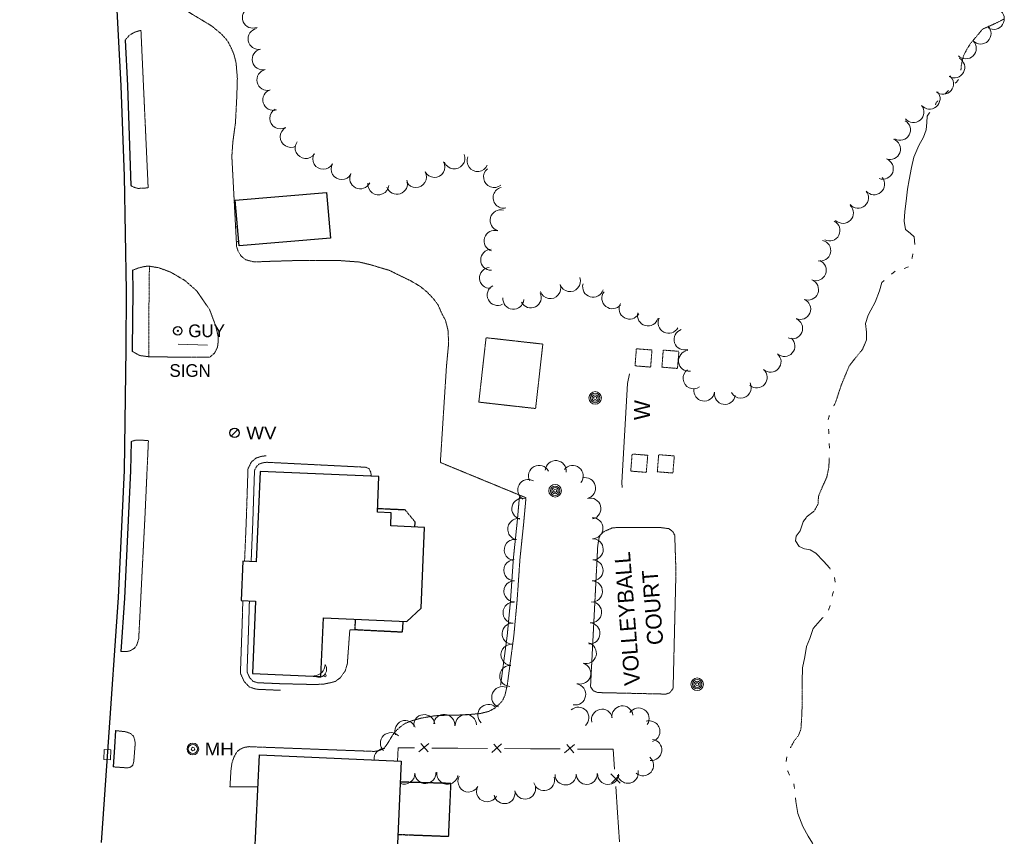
# Model space of a CAD drawing. Extents: x 386588 to 390135, y 96998 to 113606.
# Tile 36 of 93: x 387888 to 388262, y 100206 to 100516. Entities that reach past the tile are written whole.
import ezdxf
from ezdxf.enums import TextEntityAlignment as Align

# ---------------------------------------------------------------- set-up
doc = ezdxf.new("R2010")
doc.units = 0
doc.header["$MEASUREMENT"] = 0
for name, pattern in [('Wisdot3', [0.1875, 0.125, -0.0625]), ('Wisdot5', [0.1, 0.05, -0.05]), ('Wisdot6', [0.375, 0.125, -0.0625, 0.03125, -0.0625, 0.03125, -0.0625])]:
    doc.linetypes.add(name, pattern=pattern)
for name, color, linetype, lineweight in [('E_BLD', 241, 'Continuous', 25), ('E_DRN', 40, 'Continuous', 15), ('E_DWY', 2, 'Wisdot3', 15), ('E_LAND_Vegetation', 3, 'Continuous', 15), ('E_MISCPROP', 30, 'Continuous', 15), ('E_MISCPROP_HvyDash', 241, 'Wisdot3', 25), ('E_MISCPROP_Railing', 30, 'Continuous', 15), ('E_MISCPROP_Solid', 241, 'Continuous', 15), ('E_PATH_Sidewalk', 2, 'Wisdot5', 15), ('E_RDWY', 21, 'Continuous', 25), ('E_SGN', 21, 'Continuous', 15), ('E_UTL_EGuyWire', 200, 'Continuous', 25), ('E_UTL_MH', 30, 'Continuous', 15), ('E_UTL_W', 5, 'Continuous', 25), ('E_WTR', 4, 'Wisdot6', 15), ('E_WTR_Elevations', 4, 'Continuous', 15)]:
    doc.layers.add(name, color=color, linetype=linetype, lineweight=lineweight)
doc.styles.add('Style-dot_font5', font='dot_font5.shx')
doc.styles.add('Style-IGR_FONT_0', font='dot_font15.shx')

# ---------------------------------------------------------------- blocks, each defined once
blk = doc.blocks.new('GUY')
at = {"layer": 'E_UTL_EGuyWire'}
for radius in [4, 0.5]:
    blk.add_circle((0, 0), radius, dxfattribs=at)
at = {"layer": 'E_UTL_EGuyWire', "style": 'Style-dot_font5'}
blk.add_text('GUY', height=12, dxfattribs=at).set_placement((10, 0), align=Align.MIDDLE_LEFT)
blk = doc.blocks.new('INLET')
at = {"layer": 'E_DRN', "flags": 128}
blk.add_lwpolyline([(-7.5, 10), (7.5, 10), (7.5, 0), (-7.5, 0)], close=True, dxfattribs=at)
blk = doc.blocks.new('MH')
at = {"layer": 'E_UTL_MH'}
for radius in [5, 4, 1.5]:
    blk.add_circle((0, 0), radius, dxfattribs=at)
at = {"layer": 'E_UTL_MH', "style": 'Style-dot_font5', "width": 1.111111}
blk.add_text('MH', height=10.8, dxfattribs=at).set_placement((10, 0), align=Align.MIDDLE_LEFT)
blk = doc.blocks.new('POLE')
at = {"layer": 'E_MISCPROP'}
for radius in [4.46, 3.35, 2.23, 1.12]:
    blk.add_circle((0, 0), radius, dxfattribs=at)
blk = doc.blocks.new('SDSH')
at = {"layer": 'E_MISCPROP_Solid'}
blk.add_circle((0, 0), 1.5, dxfattribs=at)
for centre, radius, start, end in [((-8.6, 8.6), 10.7, 233.5697, 36.4341), ((-14.7, 14.7), 14.7, 268.683, 1.317)]:
    blk.add_arc(centre, radius, start, end, dxfattribs=at)
blk = doc.blocks.new('SIGN')
at = {"layer": 'E_SGN', "lineweight": 13, "style": 'Style-dot_font5'}
blk.add_text('SIGN', height=12, dxfattribs=at).set_placement((0, 0), align=Align.MIDDLE_CENTER)
blk = doc.blocks.new('WV')
at = {"layer": 'E_UTL_W'}
blk.add_line((-2.83, -2.83), (2.83, 2.83), dxfattribs=at)
blk.add_circle((0, 0), 4, dxfattribs=at)
at = {"layer": 'E_UTL_W', "style": 'Style-dot_font5', "width": 1.111111}
blk.add_text('WV', height=10.8, dxfattribs=at).set_placement((10, 0), align=Align.MIDDLE_LEFT)

msp = doc.modelspace()

# ---------------------------------------------------------------- linework, layer by layer
at = {"layer": 'E_BLD'}
for p, q in [((387970.19, 100447.21), (388004.84, 100450.16)), ((388004.84, 100450.16), (388004.84, 100450.16)), ((388004.84, 100450.16), (388006.31, 100432.88)), ((387971.66, 100429.93), (387970.19, 100447.21)), ((388006.31, 100432.88), (387971.66, 100429.93)), ((388006.31, 100432.88), (388006.31, 100432.88)), ((387971.66, 100429.93), (387971.66, 100429.93)), ((387979.6, 100344.27), (387978.15, 100310.08)), ((388024.69, 100342.36), (387979.6, 100344.27)), ((388024.12, 100328.81), (388024.69, 100342.36)), ((388024.69, 100342.36), (388024.69, 100342.36)), ((388029.39, 100328.59), (388024.12, 100328.81)), ((388024.12, 100328.81), (388024.12, 100328.81)), ((388029.18, 100323.62), (388029.39, 100328.59)), ((388029.39, 100328.59), (388029.39, 100328.59)), ((388042.04, 100323.09), (388029.18, 100323.62)), ((388029.18, 100323.62), (388029.18, 100323.62)), ((388040.77, 100292.4), (388042.04, 100323.09)), ((388042.04, 100323.09), (388042.04, 100323.09)), ((387973.04, 100310.3), (387972.4, 100295.37)), ((387978.15, 100310.08), (387973.04, 100310.3)), ((387973.04, 100310.3), (387973.04, 100310.3)), ((387978.15, 100310.08), (387978.15, 100310.08)), ((387972.4, 100295.37), (387972.4, 100295.37)), ((387972.4, 100295.37), (387977.87, 100295.14)), ((387977.87, 100295.14), (387976.7, 100267.65)), ((388035.35, 100287.38), (388040.77, 100292.4)), ((388002.68, 100266.55), (388003.62, 100288.72)), ((388003.62, 100288.72), (388003.62, 100288.72)), ((388003.62, 100288.72), (388035.35, 100287.38)), ((388035.35, 100287.38), (388035.35, 100287.38)), ((387976.7, 100267.65), (387976.7, 100267.65)), ((387976.7, 100267.65), (388002.68, 100266.55)), ((388002.68, 100266.55), (388002.68, 100266.55)), ((387976.99, 100185.59), (387979.35, 100236.86)), ((387979.35, 100236.86), (387979.35, 100236.86)), ((387979.35, 100236.86), (388033.19, 100234.38)), ((388033.19, 100234.38), (388031.15, 100189.85))]:
    msp.add_line(p, q, dxfattribs=at)
at = {"layer": 'E_DWY', "flags": 128}
for points in [[(388080.52, 100334.33), (388048.02, 100347.72), (388050.34, 100384.17), (388051.17, 100392.97), (388050.91, 100398.02), (388049.99, 100401.57), (388048.57, 100404.26), (388047.17, 100407.47), (388045.58, 100409.64), (388043, 100412.37), (388040.48, 100414.45), (388036.78, 100416.64), (388032.75, 100418.58), (388028.71, 100420.59), (388021.53, 100422.73), (388017.22, 100423.77), (388009.91, 100424.31), (388002.35, 100424.38), (387994.65, 100424.37), (387982.42, 100424), (387977.28, 100423.8), (387974.23, 100424.6), (387972.51, 100425.89), (387971.31, 100427.8), (387970.7, 100429.63), (387968.88, 100463.81), (387969.28, 100469.44), (387970.26, 100476.65), (387970.77, 100486.57), (387970.98, 100493.49), (387970.49, 100499.32), (387969.67, 100502.58), (387968.65, 100504.96), (387967.31, 100507.59), (387964.94, 100510.26), (387961.24, 100513.32), (387941.9, 100524.98), (387938.76, 100526.71), (387935.5, 100527.34), (387932.7, 100527.73), (387929.66, 100528.38), (387927.15, 100529.61)], [(387928.34, 100507.94), (387930.12, 100509.91), (387932.19, 100511.05), (387934.38, 100511.7), (387937.12, 100451.91), (387933.3, 100451.69), (387931.8, 100452.13), (387930.55, 100452.74)], [(387931.15, 100420.63), (387933.43, 100421.5), (387935.69, 100422.07), (387937.35, 100422.23), (387941.19, 100421.58), (387945.7, 100419.91), (387951.01, 100416.79), (387955.53, 100412.86), (387960.42, 100405.78), (387962.76, 100399.54), (387963.74, 100395.35), (387963.62, 100392.8), (387963.4, 100391.32), (387962.29, 100389.19), (387960.48, 100387.63), (387937.74, 100387.78), (387933.91, 100388.29), (387931.08, 100389.88)], [(387930.61, 100355.65), (387932.55, 100356.21), (387934.22, 100356.22), (387937.22, 100356), (387935.98, 100328.72), (387933.53, 100280.71), (387932.74, 100278.31), (387931.97, 100277.29), (387930.46, 100276.35), (387929.19, 100276.01), (387926.81, 100276)], [(387973.71, 100310.27), (387974.33, 100324.85), (387975.01, 100345.3), (387976.28, 100347.9), (387978.09, 100349.41), (387980.21, 100350.06), (387981.85, 100350.27)], [(387976.21, 100310.16), (387976.83, 100324.75), (387977.49, 100344.68), (387978.29, 100346.33), (387979.3, 100347.16), (387980.74, 100347.61), (387982.16, 100347.79)], [(387982.16, 100347.79), (388019.66, 100345.91), (388020.95, 100345.38), (388021.58, 100344.06), (388021.72, 100343.42), (388021.69, 100342.49)], [(388070.89, 100263.27), (388073.42, 100282.24), (388074.66, 100295.52), (388075.75, 100311.45), (388077.17, 100324.99), (388078.03, 100334.56)], [(388073.37, 100262.94), (388075.91, 100281.96), (388077.15, 100295.32), (388078.25, 100311.24), (388079.65, 100324.75), (388080.52, 100334.33)], [(388107.27, 100306.63), (388107.75, 100316.11), (388108.26, 100319.14), (388108.73, 100320.2), (388110.14, 100321.5), (388113.48, 100322.98), (388131.26, 100323.08), (388134.72, 100322.61), (388136.28, 100321.46), (388136.99, 100320.07), (388137.44, 100306.32)], [(388137.44, 100306.32), (388136.37, 100262.07), (388135.15, 100260.35), (388133.6, 100259.84), (388107.7, 100260.42), (388106.03, 100261.13), (388105.02, 100262.63), (388107.27, 100306.63)], [(387987.39, 100261.28), (387978.28, 100261.67), (387975.6, 100262.48), (387973.54, 100264.62), (387972.2, 100267.65), (387972.21, 100269.97), (387972.83, 100287.26), (387973.05, 100295.34)], [(387987.5, 100263.78), (387978.7, 100264.15), (387976.95, 100264.69), (387975.65, 100266.04), (387974.7, 100268.17), (387974.71, 100269.92), (387975.32, 100287.18), (387975.55, 100295.23)], [(387987.5, 100263.78), (388000.39, 100263.47), (388003.86, 100263.65), (388006.49, 100264.2), (388008.19, 100264.65), (388010.09, 100266.07), (388011.94, 100268.71), (388012.71, 100271.33), (388013.66, 100284.2), (388015.61, 100284.21)], [(388051.38, 100251.87), (388057.17, 100251.93), (388063.13, 100252.46), (388066.45, 100253.3), (388068.52, 100254.41), (388070.21, 100255.84), (388071.63, 100257.41), (388072.53, 100259.41), (388073.37, 100262.94)], [(387978.79, 100224.69), (387968.17, 100224.65), (387968.54, 100230.92), (387968.9, 100233.62), (387969.65, 100235.84), (387970.76, 100237.93), (387971.97, 100238.89), (387973.48, 100239.6), (387975.49, 100239.91), (387978.28, 100239.78), (388022.9, 100238.1), (388024.63, 100238.38), (388025.83, 100238.83), (388026.94, 100239.68), (388027.9, 100240.96), (388028.92, 100242.64), (388029.95, 100244.38), (388031.16, 100245.86), (388032.77, 100247.37), (388034.68, 100248.74), (388037.47, 100249.8), (388040.78, 100250.74), (388045.96, 100251.63)], [(388045.96, 100251.63), (388051.38, 100251.87)], [(387924.76, 100245.99), (387928.69, 100245.54), (387930.5, 100244.84), (387931.53, 100243.92), (387931.94, 100242.73), (387932.22, 100241.23), (387931.66, 100234.21), (387931.22, 100232.71), (387930.2, 100232.03), (387929.13, 100231.86), (387923.8, 100232.23)]]:
    msp.add_lwpolyline(points, dxfattribs=at)
msp.add_lwpolyline([(388062.62, 100370.61), (388065.37, 100395.05), (388086.92, 100392.63), (388084.17, 100368.19)], close=True, dxfattribs=at)
at = {"layer": 'E_LAND_Vegetation'}
for centre, radius, start, end in [((387976.9, 100516.49), 4, 112.6246, 292.6246), ((388258.09, 100516), 3.97, 237.5302, 57.5302), ((387979.04, 100508.42), 4, 100.659, 280.659), ((388253.07, 100510.43), 3.97, 224.8333, 44.8333), ((388247.44, 100504.83), 3.97, 224.8333, 44.8333), ((387980.64, 100500.65), 4, 102.8383, 282.8383), ((388243.1, 100497.6), 3.97, 240.9533, 60.9533), ((387982.41, 100492.85), 4, 102.8383, 282.8383), ((388238.83, 100491.38), 3.97, 229.8856, 49.8856), ((387984.63, 100485.3), 4, 106.6447, 286.6447), ((388233.72, 100485.75), 3.97, 219.6989, 39.6989), ((387987.3, 100478.24), 4, 119.4998, 299.4998), ((388227.61, 100480.67), 3.97, 219.6989, 39.6989), ((387991.24, 100471.28), 4, 119.4998, 299.4998), ((388222.48, 100473.91), 3.97, 240.7706, 60.7706), ((388218.69, 100466.61), 3.97, 249.9057, 69.9057), ((387996.91, 100467.04), 4, 145.4543, 325.4543), ((388003.57, 100462.94), 4, 150.8535, 330.8535), ((388053.34, 100463.09), 4, 201.7569, 21.7569), ((388062.14, 100462.1), 4, 156.1736, 336.1736), ((388215.97, 100459.14), 3.97, 249.9057, 69.9057), ((388010.56, 100459.04), 4, 150.8535, 330.8535), ((388045.76, 100459.89), 4, 208.9931, 28.9931), ((388068.41, 100456.05), 4, 129.6256, 309.6256), ((388017.64, 100455.53), 4, 153.5977, 333.5977), ((388038.76, 100456.02), 4, 208.9931, 28.9931), ((388212.66, 100453.26), 3.97, 219.9348, 39.9348), ((388024.51, 100453.26), 4, 173.7714, 353.7714), ((388031.53, 100453.48), 4, 198.7058, 18.7058), ((388072.03, 100448.2), 4, 103.0516, 283.0516), ((388206.56, 100448.16), 3.97, 219.9348, 39.9348), ((388200.82, 100442.41), 3.97, 225.9092, 45.9092), ((388070.91, 100439.55), 4, 74.6134, 254.6134), ((388195.73, 100435.72), 3.97, 242.9248, 62.9248), ((388068.63, 100431.81), 4, 72.6311, 252.6311), ((388192.23, 100428.11), 3.97, 257.3247, 77.3247), ((388067.34, 100424.62), 4, 90.8851, 270.8851), ((388066.85, 100417.72), 3.97, 93.5525, 273.5525), ((388190.53, 100420.65), 3.97, 248.149, 68.149), ((388097.23, 100416.51), 3.97, 199.503, 19.503), ((388069.78, 100411.25), 3.97, 117.2672, 297.2672), ((388089.75, 100413.86), 3.97, 199.503, 19.503), ((388105.99, 100414.38), 3.97, 163.2156, 343.2156), ((388187.58, 100413.28), 3.97, 248.149, 68.149), ((388082.38, 100410.34), 3.97, 206.3153, 26.3153), ((388113.29, 100410.02), 3.97, 142.099, 322.099), ((388075.71, 100409.83), 3.97, 175.062, 355.062), ((388119.84, 100406.07), 3.97, 150.7689, 330.7689), ((388184.61, 100405.95), 3.97, 247.1315, 67.1315), ((388126.82, 100403.48), 3.97, 164.7188, 344.7188), ((388134.64, 100400.69), 3.97, 152.3882, 332.3882), ((388181.52, 100398.62), 3.97, 247.1315, 67.1315), ((388140.71, 100394.37), 3.97, 107.9972, 287.9972), ((388178.61, 100391.9), 3.97, 228.5541, 48.5541), ((388142.41, 100386.28), 3.97, 97.0983, 277.0983), ((388173.35, 100385.94), 3.97, 228.5541, 48.5541), ((388144.13, 100379.66), 3.97, 125.4463, 305.4463), ((388168.1, 100379.99), 3.97, 228.5541, 48.5541), ((388162.05, 100376.1), 3.97, 208.0297, 28.0297), ((388148.17, 100374.98), 3.97, 170.7201, 350.7201), ((388156.01, 100373.71), 3.97, 170.7201, 350.7201), ((388091.83, 100344.44), 4.01, 354.3516, 174.3516), ((388085.48, 100342.6), 4.01, 27.9043, 207.9043), ((388098.22, 100342.59), 4.01, 321.112, 141.112), ((388081.37, 100337.25), 4.01, 59.9265, 239.9265), ((388102.93, 100337.98), 4.01, 284.4001, 104.4001), ((388079.17, 100330.13), 4.01, 75.7531, 255.7531), ((388104.92, 100330.22), 4.01, 284.4001, 104.4001), ((388077.58, 100322.45), 4.01, 80.69, 260.69), ((388105.74, 100322.76), 4.01, 270.5378, 90.5378), ((388076.29, 100314.54), 4.01, 80.69, 260.69), ((388105.82, 100314.75), 4.01, 270.5378, 90.5378), ((388076.11, 100306.86), 4.01, 90.3713, 270.3713), ((388105.75, 100306.8), 4.01, 268.5219, 88.5219), ((388076.16, 100298.85), 4.01, 90.3713, 270.3713), ((388105.54, 100298.79), 4.01, 268.5219, 88.5219), ((388075.81, 100290.75), 4.01, 87.405, 267.405), ((388105.2, 100290.88), 4.01, 265.8156, 85.8156), ((388075.44, 100282.75), 4.01, 87.405, 267.405), ((388104.61, 100282.89), 4.01, 265.8156, 85.8156), ((388075.01, 100274.73), 4.01, 86.8817, 266.8817), ((388103.23, 100275.4), 4.01, 254.8046, 74.8046), ((388074.58, 100266.73), 4.01, 86.8817, 266.8817), ((388101.13, 100267.67), 4.01, 254.6961, 74.6961), ((388071.53, 100258.69), 4.01, 68.4966, 248.4966), ((388099.17, 100259.73), 4.01, 260.1114, 80.1114), ((388066.24, 100251.92), 4.01, 48.1749, 228.1749), ((388100.39, 100250.87), 4.01, 312.6965, 132.6965), ((388109.38, 100250.12), 4.01, 12.5867, 192.5867), ((388117.13, 100251.36), 4.01, 7.7842, 187.7842), ((388123.26, 100250.56), 4.01, 325.8023, 145.8023), ((388034.76, 100245.82), 4.01, 21.41, 201.41), ((388041.9, 100248.05), 4.01, 6.7687, 186.7687), ((388049.48, 100248.16), 4.01, 354.9278, 174.9278), ((388057.7, 100248.1), 4.01, 1.555, 181.555), ((388127.35, 100245.69), 4.01, 287.6278, 107.6278), ((388029.26, 100241.2), 4.01, 44.1184, 224.1184), ((388128.07, 100238.68), 4.01, 263.453, 83.453), ((388026.84, 100235.18), 4.01, 87.9623, 184.6089), ((388124.93, 100232.86), 4.01, 229.7411, 49.7411), ((388119.15, 100230.02), 4.01, 192.8517, 12.8517), ((388034.35, 100229.69), 4.01, 247.2896, 1.648), ((388042.36, 100229.92), 4.01, 181.648, 1.648), ((388050.69, 100229.63), 4.01, 170.7868, 350.7868), ((388058.71, 100226.69), 4.01, 150.6881, 330.6881), ((388087.38, 100227.23), 4.01, 196.1432, 16.1432), ((388095.56, 100229.38), 4.01, 181.4714, 1.4714), ((388103.57, 100229.59), 4.01, 181.4714, 1.4714), ((388111.69, 100229.56), 4.01, 178.2272, 358.2272), ((388065.74, 100222.99), 4.01, 152.7284, 332.7284), ((388080.17, 100224.02), 4.01, 192.3478, 12.3478), ((388072.35, 100222.3), 4.01, 192.3478, 12.3478)]:
    msp.add_arc(centre, radius, start, end, dxfattribs=at)
at = {"layer": 'E_MISCPROP_HvyDash', "flags": 128}
for points in [[(388024.19, 100330.29), (388034.55, 100329.82), (388038.4, 100325.2), (388038.18, 100323.25)], [(388033.81, 100287.45), (388033.52, 100283.31), (388015.61, 100284.21), (388015.86, 100288.21)], [(388031.92, 100206.61), (388051.17, 100205.89), (388052.05, 100225.93), (388032.83, 100226.46)]]:
    msp.add_lwpolyline(points, dxfattribs=at)
at = {"layer": 'E_MISCPROP_Railing'}
for p, q in [((388043.59, 100241.11), (388039.88, 100237.92)), ((388043.4, 100237.9), (388040.65, 100241.06)), ((388071.25, 100240.92), (388067.54, 100237.73)), ((388071.06, 100237.71), (388068.31, 100240.87)), ((388098.91, 100240.73), (388095.2, 100237.54)), ((388098.72, 100237.52), (388095.97, 100240.69)), ((388116.22, 100226.08), (388112.75, 100229.54)), ((388113, 100226.03), (388115.94, 100229.02))]:
    msp.add_line(p, q, dxfattribs=at)
at = {"layer": 'E_MISCPROP_Railing', "flags": 128}
for points in [[(388119.85, 100381.3), (388119.11, 100377.66), (388116.86, 100340.15), (388117, 100338.24)], [(388038.2, 100239.42), (388031.98, 100239.46), (388031.79, 100234.45)], [(388054.62, 100239.31), (388044.73, 100239.38)], [(388065.86, 100239.23), (388054.62, 100239.31)], [(388082.28, 100239.12), (388072.39, 100239.19)], [(388093.52, 100239.04), (388082.28, 100239.12)], [(388109.94, 100238.93), (388100.05, 100239)], [(388114.12, 100231.33), (388113.59, 100238.9), (388109.94, 100238.93)], [(388115.27, 100214.95), (388114.57, 100224.81)], [(388116.05, 100203.74), (388115.27, 100214.95)]]:
    msp.add_lwpolyline(points, dxfattribs=at)
at = {"layer": 'E_PATH_Sidewalk', "flags": 128}
for points in [[(387970.3, 100437.1), (387971.05, 100437.18)], [(387970.6, 100431.46), (387971.53, 100431.54)], [(387937.39, 100387.83), (387937.37, 100402.05), (387937.59, 100422.19)]]:
    msp.add_lwpolyline(points, dxfattribs=at)
for points in [[(388121.91, 100384.37), (388122.42, 100390.86), (388128.35, 100390.39), (388127.83, 100383.9)], [(388132.11, 100383.87), (388132.62, 100390.36), (388138.55, 100389.88), (388138.03, 100383.4)], [(388120.28, 100344.44), (388120.8, 100350.93), (388126.72, 100350.46), (388126.2, 100343.97)], [(388130.37, 100344.19), (388130.89, 100350.67), (388136.81, 100350.2), (388136.29, 100343.71)]]:
    msp.add_lwpolyline(points, close=True, dxfattribs=at)
at = {"layer": 'E_RDWY', "flags": 128}
for points in [[(387888.36, 100953.84), (387895.55, 100872.28), (387899.01, 100830.22), (387907, 100739.36), (387911.89, 100681.4), (387915.48, 100640.75), (387921.31, 100574.71), (387924.55, 100531.36), (387926.79, 100490.63), (387927.98, 100456.37), (387928.79, 100412.85), (387928.59, 100390.87), (387927.96, 100344.68), (387925.7, 100296.43), (387921.84, 100239.84), (387919.25, 100203.5)], [(387928.34, 100507.94), (387929.29, 100490.74), (387930.48, 100456.44), (387930.55, 100452.74)], [(387931.15, 100420.63), (387931.29, 100412.86), (387931.09, 100390.84), (387931.08, 100389.88)], [(387930.61, 100355.65), (387930.46, 100344.6), (387928.19, 100296.28), (387926.81, 100276)], [(387924.76, 100245.99), (387924.33, 100239.67), (387923.8, 100232.23)]]:
    msp.add_lwpolyline(points, dxfattribs=at)
at = {"layer": 'E_SGN'}
msp.add_line((387948.49, 100392.62), (387959.64, 100392.23), dxfattribs=at)
at = {"layer": 'E_WTR', "flags": 128}
for points in [[(388245.59, 100496.56), (388245.77, 100498.51), (388246.54, 100501.94), (388248.01, 100504.78), (388249.49, 100507.02), (388251.61, 100509.49), (388253.88, 100512.19), (388256.06, 100513.09), (388259.89, 100514.9), (388261.84, 100515.91), (388261.96, 100515.94)], [(388235.89, 100483.45), (388236.32, 100484.41), (388236.92, 100484.96)], [(388227.01, 100425.09), (388227.4, 100426.87)], [(388197.24, 100369.02), (388197.96, 100370.34), (388200.22, 100377.18), (388203.23, 100384.44), (388208.29, 100390.72), (388208.94, 100392.29)], [(388195.25, 100363.99), (388195.25, 100364.03), (388195.71, 100365.74)], [(388195.49, 100358.54), (388195.4, 100360.16), (388195.39, 100360.36)], [(388186.25, 100325.92), (388187.18, 100327.23), (388189.9, 100329.27), (388191.35, 100331.89), (388191.54, 100334.92), (388193.21, 100338.91), (388194.69, 100342.1), (388195.49, 100346.01), (388195.61, 100349.47)], [(388180.87, 100239.42), (388182.38, 100242.16), (388183.93, 100244.14), (388184.85, 100246.4), (388185.12, 100250.39), (388185.31, 100254.77), (388185.35, 100260.74), (388185.39, 100264.45), (388185.39, 100264.64)], [(388182.45, 100224.06), (388182.42, 100224.39), (388182.17, 100225.85)]]:
    msp.add_lwpolyline(points, dxfattribs=at)
at = {"layer": 'E_WTR_Elevations', "flags": 128}
for points in [[(388243.46, 100491.59), (388243.96, 100492.02), (388244.64, 100493.02)], [(388239.63, 100487.52), (388240.92, 100488.87)], [(388225.97, 100455.01), (388226.84, 100459.63), (388227.77, 100463.59), (388229.66, 100467.96), (388231.36, 100471.08), (388232.4, 100473.93), (388232.62, 100476.65), (388232.73, 100479.14), (388233.49, 100480.3), (388233.74, 100480.51)], [(388228.11, 100430.42), (388227.88, 100433.28), (388226.35, 100434.71), (388224.56, 100436.1), (388224, 100439.23), (388224.29, 100443), (388224.83, 100446.89), (388225.32, 100451.42), (388225.97, 100455.01)], [(388224.07, 100421.25), (388225.75, 100421.94)], [(388219.21, 100419.15), (388220.58, 100420.34)], [(388208.94, 100392.29), (388209.74, 100394.25), (388209.77, 100397.13), (388209.41, 100400.5), (388210.37, 100403.6), (388211.36, 100405.52), (388213.08, 100408.56), (388214.71, 100412.9), (388215.55, 100415.98), (388216.46, 100416.77)], [(388195.69, 100353.1), (388195.64, 100354.92)], [(388195.99, 100307.29), (388195.81, 100307.62), (388193.42, 100310.26), (388190.52, 100313.25), (388188.35, 100314.53), (388186.26, 100314.98), (388184.26, 100315.84), (388182.83, 100318.01), (388183.05, 100319.82), (388184.56, 100321.79), (388185.72, 100325.17), (388186.25, 100325.92)], [(388197.83, 100302.27), (388197.63, 100304.08)], [(388196.79, 100296.98), (388197.03, 100297.98), (388197.24, 100298.74)], [(388195.36, 100291.73), (388195.92, 100293.45)], [(388185.39, 100264.64), (388185.53, 100269.82), (388186.31, 100273.95), (388186.98, 100277.89), (388188.25, 100280.97), (388189.46, 100284.7), (388193.12, 100288.76), (388193.29, 100288.9)], [(388179.33, 100234.28), (388179.5, 100236.09)], [(388180.6, 100229.11), (388179.91, 100230.55), (388179.84, 100230.76)], [(388190.36, 100195.7), (388190.52, 100198.94), (388189.23, 100203.3), (388187.59, 100205.93), (388185.58, 100209.62), (388183.75, 100214.58), (388182.88, 100219.12), (388182.77, 100220.44)]]:
    msp.add_lwpolyline(points, dxfattribs=at)

# ---------------------------------------------------------------- block references
at = {"layer": 'E_DRN', "xscale": 0.25, "yscale": 0.25, "zscale": 0.25, "rotation": 87.25709307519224}
msp.add_blockref('INLET', (387922.87, 100236.81), dxfattribs=at)
at = {"layer": 'E_MISCPROP', "xscale": 0.5377037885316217, "yscale": 0.5377037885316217, "zscale": 0.5377037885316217}
for p in [(388106.78, 100372.21), (388091.59, 100336.99), (388145.49, 100263.58)]:
    msp.add_blockref('POLE', p, dxfattribs=at)
at = {"layer": 'E_MISCPROP_Solid', "xscale": 0.2807663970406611, "yscale": 0.2807663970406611, "zscale": 0.2807663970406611}
msp.add_blockref('SDSH', (388004.28, 100266.82), dxfattribs=at)
at = {"layer": 'E_SGN', "xscale": 0.3999999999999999, "yscale": 0.3999999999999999, "zscale": 0.3999999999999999}
msp.add_blockref('SIGN', (387953.05, 100382.61), dxfattribs=at)
at = {"layer": 'E_UTL_EGuyWire', "xscale": 0.3999999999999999, "yscale": 0.3999999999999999, "zscale": 0.3999999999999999}
msp.add_blockref('GUY', (387948.35, 100397.67), dxfattribs=at)
at = {"layer": 'E_UTL_MH', "xscale": 0.4444444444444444, "yscale": 0.4444444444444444, "zscale": 0.4444444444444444}
msp.add_blockref('MH', (387954.11, 100239.01), dxfattribs=at)
at = {"layer": 'E_UTL_W', "xscale": 0.4444444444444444, "yscale": 0.4444444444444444, "zscale": 0.4444444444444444}
msp.add_blockref('WV', (387969.91, 100358.95), dxfattribs=at)

# ---------------------------------------------------------------- texts
at = {"layer": 'E_DWY', "style": 'Style-IGR_FONT_0'}
for s, p in [('VOLLEYBALL', (388123.9, 100263.35)), ('COURT', (388132.67, 100278.71))]:
    msp.add_text(s, height=6, rotation=94.4227, dxfattribs=at).set_placement(p)
at = {"layer": 'E_MISCPROP_Railing', "style": 'Style-IGR_FONT_0', "oblique": 360}
msp.add_text('W', height=6, rotation=88.9149, dxfattribs=at).set_placement((388124.5, 100363.77), align=Align.MIDDLE_LEFT)

doc.saveas('drawing.dxf')
